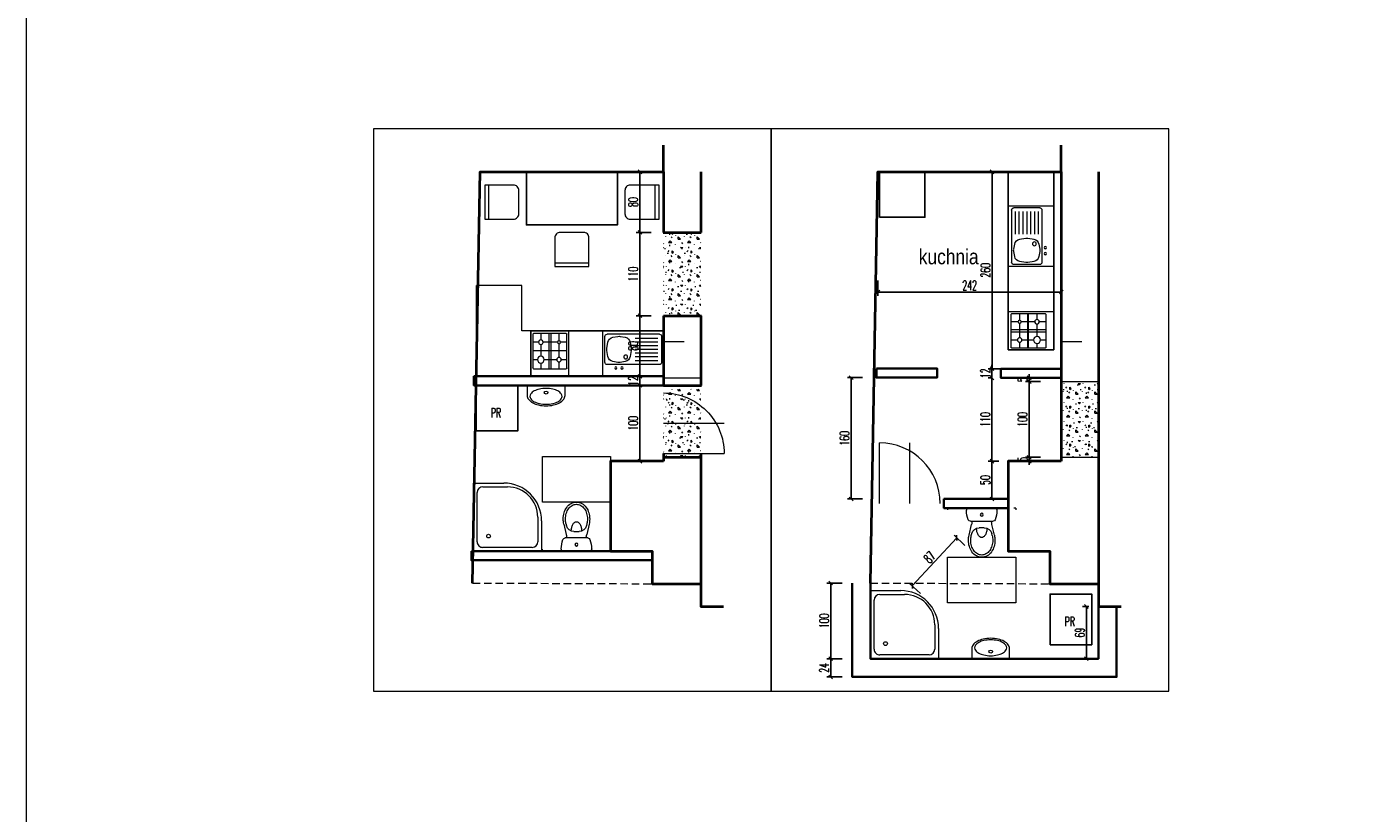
# Model space of a CAD drawing. Extents: x 33706 to 249013, y -74890 to 17912.
# Tile 36 of 175: x 65165 to 66911, y 14816 to 15856. Entities that reach past the tile are written whole.
import ezdxf
from ezdxf.lldxf.tags import DXFTag

# ---------------------------------------------------------------- set-up
doc = ezdxf.new("R2010")
doc.units = 0
doc.header["$MEASUREMENT"] = 0
doc.linetypes.add('1.0_0.5', pattern=[1.5, 1, -0.5])
doc.layers.add('__LT_konstrukcja', color=12, linetype='Continuous')
for name, color, linetype, lineweight in [('_stolarka', 1, 'Continuous', 13), ('A-ARM', 1, 'Continuous', 15), ('A-MEB', 150, 'Continuous', 15), ('wymiar', 3, 'Continuous', 13)]:
    doc.layers.add(name, color=color, linetype=linetype, lineweight=lineweight)
doc.styles.add('Arial narrow', font='ARIALN.TTF')
doc.styles.add('SIMPLEX', font='SIMPLEX.shx', dxfattribs={"width": 0.6})
tags = doc.linetypes.add('HIDDEN', pattern=[0.375, 0.25, -0.125]).pattern_tags.tags
tags[6:7] = [DXFTag(74, 4), DXFTag(75, 0), DXFTag(340, '0'), DXFTag(46, 1.0), DXFTag(50, 0.0), DXFTag(44, 0.0), DXFTag(45, 0.0)]
tags[4:5] = [DXFTag(74, 4), DXFTag(75, 0), DXFTag(340, '0'), DXFTag(46, 1.0), DXFTag(50, 0.0), DXFTag(44, 0.0), DXFTag(45, 0.0)]
doc.dimstyles.new('1-50 cm', dxfattribs={"dimscale": 0.5, "dimtxt": 25, "dimasz": 10, "dimexe": 10, "dimexo": 25, "dimgap": 5, "dimtad": 1, "dimdec": 0, "dimdsep": 46, "dimtxsty": 'SIMPLEX', "dimblk": 'OBLIQUE', "dimcen": 0, "dimadec": 1, "dimazin": 0, "dimtfac": 0.028571, "dimtdec": 1, "dimtix": 1, "dimtmove": 1, "dimatfit": 2, "dimldrblk": 'DOT', "dimfxl": 30, "dimfxlon": 1, "dimtolj": 1, "dimlwe": -1, "dimarcsym": 0})
pattern_1 = [(0, (0, 1000), (25, 25), [3.125, -21.875]), (90, (0, 1000), (-25, 25), [3.125, -21.875]), (135, (3.125, 1000), (-25, 0), [4.4194175, -30.9359225]), (0, (3.125, 1014.062), (25, 25), [3.125, -21.875]), (45, (4.688, 1012.5), (0, 25), [2.2097075, -33.14563]), (135, (4.688, 1012.5), (-25, 0), [2.2097075, -33.14563]), (0, (12.5, 1020.312), (25, 25), [4.4194175, -20.5805825]), (45, (12.5, 1020.312), (0, 25), [3.125, -32.23034]), (135, (16.92, 1020.312), (-25, 0), [3.125, -32.23034]), (90, (17.188, 1006.25), (-25, 25), [3.125, -21.875]), (45, (17.188, 1006.25), (0, 25), [2.2097075, -33.14563]), (135, (18.75, 1007.812), (-25, 0), [2.2097075, -33.14563]), (0, (3.125, 1006.25), (25, 25), [1.5625, -20.9375]), (0, (21.875, 1012.5), (25, 25), [1.5625, -20.9375]), (90, (14.062, 1015.625), (-25, 25), [1.5625, -20.9375]), (135, (17.188, 1001.562), (-25, 0), [2.2097075, -33.14563]), (135, (6.25, 1018.75), (-25, 0), [2.2097075, -33.14563]), (45, (11.719, 1008.203), (0, 25), [2.2097075, -33.14563]), (90, (8.594, 1003.125), (-25, 25), [0.390625, -24.609375]), (90, (9.766, 1013.672), (-25, 25), [0.390625, -24.609375]), (90, (21.484, 1017.969), (-25, 25), [0.390625, -24.609375]), (90, (21.875, 1004.688), (-25, 25), [0.390625, -24.609375])]

# ---------------------------------------------------------------- blocks, each defined once
blk = doc.blocks.new('_OBLIQUE')
at = {"color": 0, "linetype": 'ByBlock', "lineweight": -2}
for p, q in [((-0.5, -0.5), (0.5, 0.5)), ((0, 0), (0, 0))]:
    blk.add_line(p, q, dxfattribs=at)
blk = doc.blocks.new('*D10703')
at = {"layer": '__LT_konstrukcja', "color": 0, "ltscale": 50}
for p, q in [((66503.4, 15386.8), (66483.4, 15386.8)), ((66503.4, 15286.8), (66483.4, 15286.8))]:
    blk.add_line(p, q, dxfattribs=at)
at = {"layer": '__LT_konstrukcja', "color": 0, "lineweight": -2, "ltscale": 50}
blk.add_line((66488.4, 15286.8), (66488.4, 15386.8), dxfattribs=at)
at = {"layer": 'DEFPOINTS', "color": 0, "lineweight": 18, "ltscale": 50}
for p in [(66488.4, 15386.8), (66530.8, 15386.8), (66530.8, 15286.8)]:
    blk.add_point(p, dxfattribs=at)
at = {"layer": '__LT_konstrukcja', "color": 0, "lineweight": -2, "ltscale": 50, "xscale": 5, "yscale": 5, "zscale": 5}
for p, rotation in [((66488.4, 15386.8), 90), ((66488.4, 15286.8), 270)]:
    blk.add_blockref('_OBLIQUE', p, dxfattribs=dict(at, rotation=rotation))
at = {"layer": '__LT_konstrukcja', "color": 0, "lineweight": 18, "ltscale": 50, "insert": (66479.6, 15336.8), "char_height": 12.5, "attachment_point": 5, "rotation": 90, "style": 'SIMPLEX'}
blk.add_mtext('\\A1;100', dxfattribs=at)
blk = doc.blocks.new('_Dot')
at = {"color": 0, "lineweight": -2}
blk.add_line((-0.5, 0), (-1, 0), dxfattribs=at)
at = {"color": 0, "const_width": 0.5}
blk.add_lwpolyline([(-0.25, 0, 1), (0.25, 0, 1)], format="xyb", close=True, dxfattribs=at)
blk = doc.blocks.new('dr100_uniwersalne')
at = {"layer": '_stolarka', "color": 0, "linetype": 'ByBlock', "ltscale": 50}
blk.add_line((50, 0), (50, 100), dxfattribs=at)
blk.add_lwpolyline([(0, 0), (0, 100)], dxfattribs=at)
blk.add_arc((0, 0), 100, 0, 90, dxfattribs=at)
blk = doc.blocks.new('wc')
at = {"layer": 'A-ARM', "color": 0}
for p, q in [((-16.7, 35.7), (-13.5, 21.9)), ((-13.8, 36.4), (-13.2, 33.7)), ((13.8, 36.4), (13.2, 33.7)), ((16.7, 35.7), (13.5, 21.9)), ((-15, 17.5), (15, 17.5)), ((3.4, 26), (-3.4, 26)), ((17.1, 0), (-17.1, 0))]:
    blk.add_line(p, q, dxfattribs=at)
at = {"layer": 'A-ARM', "color": 0, "linetype": 'HIDDEN', "lineweight": 13, "ltscale": 50}
blk.add_lwpolyline([(45, 65), (45, 125), (-45, 125), (-45, 65)], close=True, dxfattribs=at)
at = {"layer": 'A-ARM', "color": 0}
for points in [[(17.5, 42.5, 0.072039), (16.3, 50.8, 0.083339), (12.9, 57.8, 0.106661), (7.1, 63.1, 0.132138), (0, 65, 0.132138), (-7.1, 63.1, 0.106661), (-12.9, 57.8, 0.083339), (-16.3, 50.8, 0.072039), (-17.5, 42.5, 0.05824), (-16.7, 35.7, 0.083339)], [(14.5, 42.5, 0.072039), (13.4, 50, 0.083339), (10.5, 56, 0.106661), (5.6, 60.5, 0.132138), (0, 62, 0.132138), (-5.6, 60.5, 0.106661), (-10.5, 56, 0.083339), (-13.4, 50, 0.072039), (-14.5, 42.5, 0.05824), (-13.8, 36.4, 0.05824)], [(6.8, 26.6, 0.047502), (6.3, 31.2, 0.067446), (4.8, 35.2, 0.105232), (2.3, 38.2, 0.168531), (0, 39, 0.168531), (-2.3, 38.2, 0.105232), (-4.8, 35.2, 0.067446), (-6.3, 31.2, 0.047502), (-6.8, 26.6, 0.053598)], [(13.8, 36.4, 0.05824), (14.5, 42.5, 0.05824)], [(16.7, 35.7, 0.05824), (17.5, 42.5, 0.072039)]]:
    blk.add_lwpolyline(points, format="xyb", dxfattribs=at)
at = {"layer": 'A-ARM', "color": 0, "linetype": 'HIDDEN', "lineweight": 13, "ltscale": 50}
for points in [[(-45, 0), (-45, 2.5)], [(-42.5, 0), (-45, 0)], [(45, 0), (42.5, 0)], [(45, 0), (45, 2.5)]]:
    blk.add_lwpolyline(points, dxfattribs=at)
at = {"layer": 'A-ARM', "color": 0}
blk.add_circle((0, 8.8), 1.96, dxfattribs=at)
for centre, radius, start, end in [((-15, 14.5), 3, 90, 159.6583), ((-33, 17.4), 20, 0.3283, 13.0047), ((-3.4, 36), 10, 193.0047, 270), ((3.4, 36), 10, 270, 346.9953), ((33, 17.4), 20, 166.9953, 179.6717), ((15, 14.5), 3, 20.3417, 90), ((16.9, 2.7), 37, 159.6583, 179.4624), ((-17.1, 3), 3, 179.4624, 270), ((17.1, 3), 3, 270, 0.5376), ((-16.9, 2.7), 37, 0.5376, 20.3417)]:
    blk.add_arc(centre, radius, start, end, dxfattribs=at)
blk = doc.blocks.new('_arm_brodzik owal 90')
at = {"layer": 'A-ARM', "color": 0}
for p, q in [((-40, 90), (0, 90)), ((0, 90), (0, 0)), ((-45, 85), (-12.5, 85)), ((-5, 77.5), (-5, 12.5)), ((-90, 0), (-90, 40)), ((-85, 12.5), (-85, 45)), ((0, 0), (-90, 0)), ((-12.5, 5), (-77.5, 5))]:
    blk.add_line(p, q, dxfattribs=at)
blk.add_circle((-20, 20), 2.5, dxfattribs=at)
for centre, radius, start, end in [((-40, 40), 50, 90, 180), ((-45, 45), 40, 90, 180), ((-12.5, 77.5), 7.5, 0, 90), ((-77.5, 12.5), 7.5, 180, 270), ((-12.5, 12.5), 7.5, 270, 0)]:
    blk.add_arc(centre, radius, start, end, dxfattribs=at)
blk = doc.blocks.new('_arm_umywalka')
at = {"layer": 'A-ARM', "color": 0}
for p, q in [((-20, 13.5), (-20, 0)), ((-20, 0), (20, 0)), ((20, 0), (20, 13.5))]:
    blk.add_line(p, q, dxfattribs=at)
blk.add_lwpolyline([(20, 13.5, 0.138474), (18.6, 18.4, 0.107069), (14.1, 23, 0.080452), (8, 25.9, 0.068264), (0, 27, 0.068264), (-8, 25.9, 0.080452), (-14.1, 23, 0.107069), (-18.6, 18.4, 0.138474), (-20, 13.5, 0.138474)], format="xyb", dxfattribs=at)
blk.add_lwpolyline([(-17, 14.5, 0.138474), (-16.1, 11.2, 0.107069), (-12.5, 7.4, 0.080452), (-7.1, 5, 0.068264), (0, 4, 0.068264), (7.1, 5, 0.080452), (12.5, 7.4, 0.107069), (16.1, 11.2, 0.138474), (17, 14.5, 0.138474), (16.1, 17.8, 0.107069), (12.5, 21.6, 0.080452), (7.1, 24, 0.068264), (0, 25, 0.068264), (-7.1, 24, 0.080452), (-12.5, 21.6, 0.107069), (-16.1, 17.8, 0.138474)], format="xyb", close=True, dxfattribs=at)
blk.add_circle((0, 9.5), 2, dxfattribs=at)
blk = doc.blocks.new('*D10689')
at = {"layer": '__LT_konstrukcja', "color": 0, "lineweight": -2, "ltscale": 50}
blk.add_line((66392.8, 15180.6), (66334.1, 15116.9), dxfattribs=at)
at = {"layer": '__LT_konstrukcja', "color": 0, "ltscale": 50}
for p, q in [((66403.7, 15170.5), (66389.2, 15183.9)), ((66345, 15106.8), (66330.4, 15120.3))]:
    blk.add_line(p, q, dxfattribs=at)
at = {"layer": 'DEFPOINTS', "color": 0, "lineweight": 18, "ltscale": 50}
for p in [(66412.9, 15162), (66334.1, 15116.9), (66354.2, 15098.4)]:
    blk.add_point(p, dxfattribs=at)
at = {"layer": '__LT_konstrukcja', "color": 0, "lineweight": -2, "ltscale": 50, "xscale": 5, "yscale": 5, "zscale": 5}
for p, rotation in [((66392.8, 15180.6), 47.2959711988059), ((66334.1, 15116.9), 227.2959711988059)]:
    blk.add_blockref('_OBLIQUE', p, dxfattribs=dict(at, rotation=rotation))
at = {"layer": '__LT_konstrukcja', "color": 0, "lineweight": 18, "ltscale": 50, "insert": (66357, 15154.7), "char_height": 12.5, "attachment_point": 5, "rotation": 47.296, "style": 'SIMPLEX'}
blk.add_mtext('\\A1;87', dxfattribs=at)
blk = doc.blocks.new('*D10691')
at = {"layer": '__LT_konstrukcja', "color": 0, "ltscale": 50}
for p, q in [((66241.5, 15120.8), (66221.5, 15120.8)), ((66241.5, 15020.8), (66221.5, 15020.8))]:
    blk.add_line(p, q, dxfattribs=at)
at = {"layer": '__LT_konstrukcja', "color": 0, "lineweight": -2, "ltscale": 50}
blk.add_line((66226.5, 15120.8), (66226.5, 15020.8), dxfattribs=at)
at = {"layer": 'DEFPOINTS', "color": 0, "lineweight": 18, "ltscale": 50}
for p in [(66278.8, 15120.8), (66226.5, 15020.8), (66278.8, 15020.8)]:
    blk.add_point(p, dxfattribs=at)
at = {"layer": '__LT_konstrukcja', "color": 0, "lineweight": -2, "ltscale": 50, "xscale": 5, "yscale": 5, "zscale": 5}
for p, rotation in [((66226.5, 15120.8), 90.00001125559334), ((66226.5, 15020.8), 270.0000112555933)]:
    blk.add_blockref('_OBLIQUE', p, dxfattribs=dict(at, rotation=rotation))
at = {"layer": '__LT_konstrukcja', "color": 0, "lineweight": 18, "ltscale": 50, "insert": (66217.7, 15070.8), "char_height": 12.5, "attachment_point": 5, "rotation": 90, "style": 'SIMPLEX'}
blk.add_mtext('\\A1;100', dxfattribs=at)
blk = doc.blocks.new('*D10692')
at = {"layer": '__LT_konstrukcja', "color": 0, "ltscale": 50}
for p, q in [((66567.3, 15089.8), (66559, 15089.8)), ((66567.3, 15020.8), (66559, 15020.8))]:
    blk.add_line(p, q, dxfattribs=at)
at = {"layer": '__LT_konstrukcja', "color": 0, "lineweight": -2, "ltscale": 50}
blk.add_line((66564, 15089.8), (66564, 15020.8), dxfattribs=at)
at = {"layer": 'DEFPOINTS', "color": 0, "lineweight": 18, "ltscale": 50}
for p in [(66579.8, 15089.8), (66564, 15020.8), (66579.8, 15020.8)]:
    blk.add_point(p, dxfattribs=at)
at = {"layer": '__LT_konstrukcja', "color": 0, "lineweight": -2, "ltscale": 50, "xscale": 5, "yscale": 5, "zscale": 5}
for p, rotation in [((66564, 15089.8), 90), ((66564, 15020.8), 270)]:
    blk.add_blockref('_OBLIQUE', p, dxfattribs=dict(at, rotation=rotation))
at = {"layer": '__LT_konstrukcja', "color": 0, "lineweight": 18, "ltscale": 50, "insert": (66555.2, 15055.3), "char_height": 12.5, "attachment_point": 5, "rotation": 90, "style": 'SIMPLEX'}
blk.add_mtext('\\A1;69', dxfattribs=at)
blk = doc.blocks.new('*D10702')
at = {"layer": '__LT_konstrukcja', "color": 0, "ltscale": 50}
for p, q in [((66503.4, 15286.8), (66483.4, 15286.8)), ((66503.4, 15281.8), (66483.4, 15281.8))]:
    blk.add_line(p, q, dxfattribs=at)
at = {"layer": '__LT_konstrukcja', "color": 0, "lineweight": -2, "ltscale": 50}
for p, q in [((66488.4, 15286.8), (66488.4, 15291.8)), ((66488.4, 15281.8), (66488.4, 15286.8)), ((66488.4, 15281.8), (66488.4, 15276.8))]:
    blk.add_line(p, q, dxfattribs=at)
at = {"layer": 'DEFPOINTS', "color": 0, "lineweight": 18, "ltscale": 50}
for p in [(66488.4, 15286.8), (66530.8, 15286.8), (66530.8, 15281.8)]:
    blk.add_point(p, dxfattribs=at)
at = {"layer": '__LT_konstrukcja', "color": 0, "lineweight": -2, "ltscale": 50, "xscale": 5, "yscale": 5, "zscale": 5}
for p, rotation in [((66488.4, 15286.8), 270), ((66488.4, 15281.8), 90)]:
    blk.add_blockref('_OBLIQUE', p, dxfattribs=dict(at, rotation=rotation))
at = {"layer": '__LT_konstrukcja', "color": 0, "lineweight": 18, "ltscale": 50, "insert": (66479.6, 15284.3), "char_height": 12.5, "attachment_point": 5, "rotation": 90, "style": 'SIMPLEX'}
blk.add_mtext('\\A1;5', dxfattribs=at)
blk = doc.blocks.new('_arm_kuchenka')
at = {"layer": 'A-ARM'}
for p, q in [((0, 60), (50, 60)), ((0, 0), (0, 60)), ((2.5, 11), (2.5, 55.5)), ((3.5, 56.5), (46.5, 56.5)), ((13, 47), (13, 56.5)), ((23.5, 10), (23.5, 56.5)), ((26.5, 56.5), (26.5, 10)), ((37, 56.5), (37, 48)), ((47.5, 55.5), (47.5, 11)), ((50, 60), (50, 5)), ((2.5, 45), (11, 45)), ((13, 25), (13, 43)), ((15, 45), (34, 45)), ((37, 42), (37, 26.5)), ((40, 45), (47.5, 45)), ((47.5, 34), (2.5, 34)), ((2.5, 33.5), (47.5, 33.5)), ((10, 22), (2.5, 22)), ((13, 10), (13, 19)), ((32.5, 22), (16, 22)), ((37, 17.5), (37, 10)), ((47.5, 22), (41.5, 22)), ((50, 0), (0, 0)), ((46.5, 10), (3.5, 10)), ((50, 5), (50, 0)), ((50, 5), (50, 5))]:
    blk.add_line(p, q, dxfattribs=at)
for centre, radius in [((13, 45), 2), ((37, 45), 3), ((13, 22), 3), ((37, 22), 4.5)]:
    blk.add_circle(centre, radius, dxfattribs=at)
for centre, start, end in [((3.5, 55.5), 90, 180), ((46.5, 55.5), 0, 90), ((3.5, 11), 180, 270), ((46.5, 11), 270, 0)]:
    blk.add_arc(centre, 1, start, end, dxfattribs=at)
blk = doc.blocks.new('_arm_zlewozmywak 1-kom')
at = {"layer": 'A-ARM'}
for p, q in [((80, 60), (0, 60)), ((0, 60), (0, 0)), ((80, 0), (80, 60)), ((2.5, 41.5), (2.5, 7.5)), ((74.5, 44.5), (5.5, 44.5)), ((19.8, 41.7), (13, 40.5)), ((29.5, 40.5), (22.7, 41.7)), ((72.5, 39.5), (42.5, 39.5)), ((77.5, 41.5), (77.5, 7.5)), ((6.6, 34), (5.2, 25.8)), ((5.2, 23.2), (6.6, 15)), ((37.3, 25.8), (35.9, 34)), ((35.9, 15), (37.3, 23.2)), ((36.2, 32.6), (36.2, 32.6)), ((72.5, 34.5), (42.5, 34.5)), ((72.5, 29.5), (42.5, 29.5)), ((72.5, 24.5), (42.5, 24.5)), ((42.5, 19.5), (72.5, 19.5)), ((0, 0), (80, 0)), ((74.5, 4.5), (5.5, 4.5)), ((13, 8.5), (19.8, 7.3)), ((22.7, 7.3), (29.5, 8.5)), ((42.5, 14.5), (72.5, 14.5)), ((42.5, 9.5), (72.5, 9.5))]:
    blk.add_line(p, q, dxfattribs=at)
for centre, radius in [((17, 49), 1.5), ((25, 49), 1.5), ((30, 34.5), 2.5)]:
    blk.add_circle(centre, radius, dxfattribs=at)
for centre, radius, start, end in [((5.5, 41.5), 3, 90, 180), ((14.5, 32.6), 8, 100.3048, 170.5377), ((21.2, 33.9), 8, 79.6952, 100.3048), ((28, 32.6), 8, 9.4623, 79.6952), ((74.5, 41.5), 3, 0, 90), ((13.1, 24.5), 8, 170.5377, 189.4623), ((28.3, 31.2), 8, 9.4601, 9.4623), ((29.4, 24.5), 8, 350.5377, 9.4623), ((5.5, 7.5), 3, 180, 270), ((14.5, 16.4), 8, 189.4623, 259.6952), ((21.2, 15.1), 8, 259.6952, 280.3048), ((28, 16.4), 8, 280.3048, 350.5377), ((74.5, 7.5), 3, 270, 0)]:
    blk.add_arc(centre, radius, start, end, dxfattribs=at)
blk = doc.blocks.new('*D10693')
at = {"layer": '__LT_konstrukcja', "color": 0, "ltscale": 50}
for p, q in [((66454.4, 15663.8), (66434.4, 15663.8)), ((66454.4, 15403.8), (66434.4, 15403.8))]:
    blk.add_line(p, q, dxfattribs=at)
at = {"layer": '__LT_konstrukcja', "color": 0, "lineweight": -2, "ltscale": 50}
blk.add_line((66439.4, 15403.8), (66439.4, 15663.8), dxfattribs=at)
at = {"layer": 'DEFPOINTS', "color": 0, "lineweight": 18, "ltscale": 50}
for p in [(66439.4, 15663.8), (66530.8, 15663.8), (66530.8, 15403.8)]:
    blk.add_point(p, dxfattribs=at)
at = {"layer": '__LT_konstrukcja', "color": 0, "lineweight": -2, "ltscale": 50, "xscale": 5, "yscale": 5, "zscale": 5}
for p, rotation in [((66439.4, 15663.8), 90), ((66439.4, 15403.8), 270)]:
    blk.add_blockref('_OBLIQUE', p, dxfattribs=dict(at, rotation=rotation))
at = {"layer": '__LT_konstrukcja', "color": 0, "lineweight": 18, "ltscale": 50, "insert": (66430.7, 15533.8), "char_height": 12.5, "attachment_point": 5, "rotation": 90, "style": 'SIMPLEX'}
blk.add_mtext('\\A1;260', dxfattribs=at)
blk = doc.blocks.new('*D10694')
at = {"layer": '__LT_konstrukcja', "color": 0, "ltscale": 50}
for p, q in [((66288.8, 15520.1), (66288.8, 15500.1)), ((66530.8, 15520.1), (66530.8, 15500.1))]:
    blk.add_line(p, q, dxfattribs=at)
at = {"layer": '__LT_konstrukcja', "color": 0, "lineweight": -2, "ltscale": 50}
blk.add_line((66288.8, 15505.1), (66530.8, 15505.1), dxfattribs=at)
at = {"layer": 'DEFPOINTS', "color": 0, "lineweight": 18, "ltscale": 50}
for p in [(66288.8, 15663.8), (66530.8, 15663.8), (66530.8, 15505.1)]:
    blk.add_point(p, dxfattribs=at)
at = {"layer": '__LT_konstrukcja', "color": 0, "lineweight": -2, "ltscale": 50, "xscale": 5, "yscale": 5, "zscale": 5, "rotation": 180}
blk.add_blockref('_OBLIQUE', (66288.8, 15505.1), dxfattribs=at)
at = {"layer": '__LT_konstrukcja', "color": 0, "lineweight": -2, "ltscale": 50, "xscale": 5, "yscale": 5, "zscale": 5}
blk.add_blockref('_OBLIQUE', (66530.8, 15505.1), dxfattribs=at)
at = {"layer": '__LT_konstrukcja', "color": 0, "lineweight": 18, "ltscale": 50, "insert": (66409.8, 15513.9), "char_height": 12.5, "attachment_point": 5, "style": 'SIMPLEX'}
blk.add_mtext('\\A1;242', dxfattribs=at)
blk = doc.blocks.new('*D10704')
at = {"layer": '__LT_konstrukcja', "color": 0, "ltscale": 50}
for p, q in [((66503.4, 15391.8), (66483.4, 15391.8)), ((66503.4, 15386.8), (66483.4, 15386.8))]:
    blk.add_line(p, q, dxfattribs=at)
at = {"layer": '__LT_konstrukcja', "color": 0, "lineweight": -2, "ltscale": 50}
for p, q in [((66488.4, 15391.8), (66488.4, 15396.8)), ((66488.4, 15386.8), (66488.4, 15391.8)), ((66488.4, 15386.8), (66488.4, 15381.8))]:
    blk.add_line(p, q, dxfattribs=at)
at = {"layer": 'DEFPOINTS', "color": 0, "lineweight": 18, "ltscale": 50}
for p in [(66488.4, 15391.8), (66530.8, 15391.8), (66530.8, 15386.8)]:
    blk.add_point(p, dxfattribs=at)
at = {"layer": '__LT_konstrukcja', "color": 0, "lineweight": -2, "ltscale": 50, "xscale": 5, "yscale": 5, "zscale": 5}
for p, rotation in [((66488.4, 15391.8), 270), ((66488.4, 15386.8), 90)]:
    blk.add_blockref('_OBLIQUE', p, dxfattribs=dict(at, rotation=rotation))
at = {"layer": '__LT_konstrukcja', "color": 0, "lineweight": 18, "ltscale": 50, "insert": (66479.6, 15389.3), "char_height": 12.5, "attachment_point": 5, "rotation": 90, "style": 'SIMPLEX'}
blk.add_mtext('\\A1;5', dxfattribs=at)
blk = doc.blocks.new('krzesło')
at = {"layer": 'A-MEB', "linetype": 'Continuous'}
blk.add_line((22.5, 40), (-22.5, 40), dxfattribs=at)
blk.add_lwpolyline([(-22.5, 7, 0.414214), (-15.5, 0), (15.5, 0, 0.414214), (22.5, 7), (22.5, 45), (-22.5, 45)], format="xyb", close=True, dxfattribs=at)
blk = doc.blocks.new('*D10706')
at = {"layer": '__LT_konstrukcja', "color": 0, "ltscale": 50}
for p, q in [((65989.6, 15663.8), (65969.6, 15663.8)), ((65989.6, 15583.8), (65969.6, 15583.8))]:
    blk.add_line(p, q, dxfattribs=at)
at = {"layer": '__LT_konstrukcja', "color": 0, "lineweight": -2, "ltscale": 50}
blk.add_line((65974.6, 15663.8), (65974.6, 15583.8), dxfattribs=at)
at = {"layer": 'DEFPOINTS', "color": 0, "lineweight": 18, "ltscale": 50}
for p in [(66005.8, 15663.8), (65974.6, 15583.8), (66005.8, 15583.8)]:
    blk.add_point(p, dxfattribs=at)
at = {"layer": '__LT_konstrukcja', "color": 0, "lineweight": -2, "ltscale": 50, "xscale": 5, "yscale": 5, "zscale": 5}
for p, rotation in [((65974.6, 15663.8), 90), ((65974.6, 15583.8), 270)]:
    blk.add_blockref('_OBLIQUE', p, dxfattribs=dict(at, rotation=rotation))
at = {"layer": '__LT_konstrukcja', "color": 0, "lineweight": 18, "ltscale": 50, "insert": (65965.8, 15623.8), "char_height": 12.5, "attachment_point": 5, "rotation": 90, "style": 'SIMPLEX'}
blk.add_mtext('\\A1;80', dxfattribs=at)
blk = doc.blocks.new('*D10707')
at = {"layer": '__LT_konstrukcja', "color": 0, "ltscale": 50}
for p, q in [((65989.6, 15583.8), (65969.6, 15583.8)), ((65989.6, 15473.8), (65969.6, 15473.8))]:
    blk.add_line(p, q, dxfattribs=at)
at = {"layer": '__LT_konstrukcja', "color": 0, "lineweight": -2, "ltscale": 50}
blk.add_line((65974.6, 15583.8), (65974.6, 15473.8), dxfattribs=at)
at = {"layer": 'DEFPOINTS', "color": 0, "lineweight": 18, "ltscale": 50}
for p in [(66005.8, 15583.8), (65974.6, 15473.8), (66005.8, 15473.8)]:
    blk.add_point(p, dxfattribs=at)
at = {"layer": '__LT_konstrukcja', "color": 0, "lineweight": -2, "ltscale": 50, "xscale": 5, "yscale": 5, "zscale": 5}
for p, rotation in [((65974.6, 15583.8), 90), ((65974.6, 15473.8), 270)]:
    blk.add_blockref('_OBLIQUE', p, dxfattribs=dict(at, rotation=rotation))
at = {"layer": '__LT_konstrukcja', "color": 0, "lineweight": 18, "ltscale": 50, "insert": (65965.8, 15528.8), "char_height": 12.5, "attachment_point": 5, "rotation": 90, "style": 'SIMPLEX'}
blk.add_mtext('\\A1;110', dxfattribs=at)
blk = doc.blocks.new('*D10708')
at = {"layer": '__LT_konstrukcja', "color": 0, "ltscale": 50}
for p, q in [((65989.6, 15473.8), (65969.6, 15473.8)), ((65989.6, 15393.8), (65969.6, 15393.8))]:
    blk.add_line(p, q, dxfattribs=at)
at = {"layer": '__LT_konstrukcja', "color": 0, "lineweight": -2, "ltscale": 50}
blk.add_line((65974.6, 15473.8), (65974.6, 15393.8), dxfattribs=at)
at = {"layer": 'DEFPOINTS', "color": 0, "lineweight": 18, "ltscale": 50}
for p in [(66005.8, 15473.8), (65974.6, 15393.8), (66005.8, 15393.8)]:
    blk.add_point(p, dxfattribs=at)
at = {"layer": '__LT_konstrukcja', "color": 0, "lineweight": -2, "ltscale": 50, "xscale": 5, "yscale": 5, "zscale": 5}
for p, rotation in [((65974.6, 15473.8), 90), ((65974.6, 15393.8), 270)]:
    blk.add_blockref('_OBLIQUE', p, dxfattribs=dict(at, rotation=rotation))
at = {"layer": '__LT_konstrukcja', "color": 0, "lineweight": 18, "ltscale": 50, "insert": (65965.8, 15433.8), "char_height": 12.5, "attachment_point": 5, "rotation": 90, "style": 'SIMPLEX'}
blk.add_mtext('\\A1;80', dxfattribs=at)
blk = doc.blocks.new('*D10709')
at = {"layer": '__LT_konstrukcja', "color": 0, "ltscale": 50}
for p, q in [((65989.6, 15393.8), (65969.6, 15393.8)), ((65989.6, 15381.8), (65969.6, 15381.8))]:
    blk.add_line(p, q, dxfattribs=at)
at = {"layer": '__LT_konstrukcja', "color": 0, "lineweight": -2, "ltscale": 50}
for p, q in [((65974.6, 15393.8), (65974.6, 15398.8)), ((65974.6, 15393.8), (65974.6, 15381.8)), ((65974.6, 15381.8), (65974.6, 15376.8))]:
    blk.add_line(p, q, dxfattribs=at)
at = {"layer": 'DEFPOINTS', "color": 0, "lineweight": 18, "ltscale": 50}
for p in [(66005.8, 15393.8), (65974.6, 15381.8), (66005.8, 15381.8)]:
    blk.add_point(p, dxfattribs=at)
at = {"layer": '__LT_konstrukcja', "color": 0, "lineweight": -2, "ltscale": 50, "xscale": 5, "yscale": 5, "zscale": 5}
for p, rotation in [((65974.6, 15393.8), 270), ((65974.6, 15381.8), 90)]:
    blk.add_blockref('_OBLIQUE', p, dxfattribs=dict(at, rotation=rotation))
at = {"layer": '__LT_konstrukcja', "color": 0, "lineweight": 18, "ltscale": 50, "insert": (65965.8, 15387.8), "char_height": 12.5, "attachment_point": 5, "rotation": 90, "style": 'SIMPLEX'}
blk.add_mtext('\\A1;12', dxfattribs=at)
blk = doc.blocks.new('*D10710')
at = {"layer": '__LT_konstrukcja', "color": 0, "ltscale": 50}
for p, q in [((65989.6, 15381.8), (65969.6, 15381.8)), ((65989.6, 15281.8), (65969.6, 15281.8))]:
    blk.add_line(p, q, dxfattribs=at)
at = {"layer": '__LT_konstrukcja', "color": 0, "lineweight": -2, "ltscale": 50}
blk.add_line((65974.6, 15381.8), (65974.6, 15281.8), dxfattribs=at)
at = {"layer": 'DEFPOINTS', "color": 0, "lineweight": 18, "ltscale": 50}
for p in [(66005.8, 15381.8), (65974.6, 15281.8), (66005.8, 15281.8)]:
    blk.add_point(p, dxfattribs=at)
at = {"layer": '__LT_konstrukcja', "color": 0, "lineweight": -2, "ltscale": 50, "xscale": 5, "yscale": 5, "zscale": 5}
for p, rotation in [((65974.6, 15381.8), 90), ((65974.6, 15281.8), 270)]:
    blk.add_blockref('_OBLIQUE', p, dxfattribs=dict(at, rotation=rotation))
at = {"layer": '__LT_konstrukcja', "color": 0, "lineweight": 18, "ltscale": 50, "insert": (65965.8, 15331.8), "char_height": 12.5, "attachment_point": 5, "rotation": 90, "style": 'SIMPLEX'}
blk.add_mtext('\\A1;100', dxfattribs=at)
blk = doc.blocks.new('*D10711')
at = {"layer": '__LT_konstrukcja', "color": 0, "ltscale": 50}
for p, q in [((66241.5, 15020.8), (66221.5, 15020.8)), ((66241.5, 14996.8), (66221.5, 14996.8))]:
    blk.add_line(p, q, dxfattribs=at)
at = {"layer": '__LT_konstrukcja', "color": 0, "lineweight": -2, "ltscale": 50}
blk.add_line((66226.5, 15020.8), (66226.5, 14996.8), dxfattribs=at)
at = {"layer": 'DEFPOINTS', "color": 0, "lineweight": 18, "ltscale": 50}
for p in [(66278.8, 15020.8), (66226.5, 14996.8), (66254.8, 14996.8)]:
    blk.add_point(p, dxfattribs=at)
at = {"layer": '__LT_konstrukcja', "color": 0, "lineweight": -2, "ltscale": 50, "xscale": 5, "yscale": 5, "zscale": 5}
for p, rotation in [((66226.5, 15020.8), 90.00001210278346), ((66226.5, 14996.8), 270.0000121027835)]:
    blk.add_blockref('_OBLIQUE', p, dxfattribs=dict(at, rotation=rotation))
at = {"layer": '__LT_konstrukcja', "color": 0, "lineweight": 18, "ltscale": 50, "insert": (66217.7, 15008.8), "char_height": 12.5, "attachment_point": 5, "rotation": 90, "style": 'SIMPLEX'}
blk.add_mtext('\\A1;24', dxfattribs=at)
blk = doc.blocks.new('*D10712')
at = {"layer": '__LT_konstrukcja', "color": 0, "ltscale": 50}
for p, q in [((66268.4, 15392.1), (66248.4, 15392.1)), ((66268.4, 15231.8), (66248.4, 15231.8))]:
    blk.add_line(p, q, dxfattribs=at)
at = {"layer": '__LT_konstrukcja', "color": 0, "lineweight": -2, "ltscale": 50}
blk.add_line((66253.4, 15392.1), (66253.4, 15231.8), dxfattribs=at)
at = {"layer": 'DEFPOINTS', "color": 0, "lineweight": 18, "ltscale": 50}
for p in [(66366.8, 15392.1), (66253.4, 15231.8), (66375.8, 15231.8)]:
    blk.add_point(p, dxfattribs=at)
at = {"layer": '__LT_konstrukcja', "color": 0, "lineweight": -2, "ltscale": 50, "xscale": 5, "yscale": 5, "zscale": 5}
for p, rotation in [((66253.4, 15392.1), 90), ((66253.4, 15231.8), 270)]:
    blk.add_blockref('_OBLIQUE', p, dxfattribs=dict(at, rotation=rotation))
at = {"layer": '__LT_konstrukcja', "color": 0, "lineweight": 18, "ltscale": 50, "insert": (66244.7, 15311.9), "char_height": 12.5, "attachment_point": 5, "rotation": 90, "style": 'SIMPLEX'}
blk.add_mtext('\\A1;160', dxfattribs=at)
blk = doc.blocks.new('*D10713')
at = {"layer": '__LT_konstrukcja', "color": 0, "ltscale": 50}
for p, q in [((66448.3, 15281.8), (66434.3, 15281.8)), ((66448.3, 15231.8), (66434.3, 15231.8))]:
    blk.add_line(p, q, dxfattribs=at)
at = {"layer": '__LT_konstrukcja', "color": 0, "lineweight": -2, "ltscale": 50}
blk.add_line((66439.3, 15281.8), (66439.3, 15231.8), dxfattribs=at)
at = {"layer": 'DEFPOINTS', "color": 0, "lineweight": 18, "ltscale": 50}
for p in [(66460.8, 15281.8), (66439.3, 15231.8), (66460.8, 15231.8)]:
    blk.add_point(p, dxfattribs=at)
at = {"layer": '__LT_konstrukcja', "color": 0, "lineweight": -2, "ltscale": 50, "xscale": 5, "yscale": 5, "zscale": 5}
for p, rotation in [((66439.3, 15281.8), 90), ((66439.3, 15231.8), 270)]:
    blk.add_blockref('_OBLIQUE', p, dxfattribs=dict(at, rotation=rotation))
at = {"layer": '__LT_konstrukcja', "color": 0, "lineweight": 18, "ltscale": 50, "insert": (66430.6, 15256.8), "char_height": 12.5, "attachment_point": 5, "rotation": 90, "style": 'SIMPLEX'}
blk.add_mtext('\\A1;50', dxfattribs=at)
blk = doc.blocks.new('*D10714')
at = {"layer": '__LT_konstrukcja', "color": 0, "ltscale": 50}
for p, q in [((66439.3, 15391.8), (66434.3, 15391.8)), ((66448.3, 15281.8), (66434.3, 15281.8))]:
    blk.add_line(p, q, dxfattribs=at)
at = {"layer": '__LT_konstrukcja', "color": 0, "lineweight": -2, "ltscale": 50}
blk.add_line((66439.3, 15281.8), (66439.3, 15391.8), dxfattribs=at)
at = {"layer": 'DEFPOINTS', "color": 0, "lineweight": 18, "ltscale": 50}
for p in [(66439.3, 15391.8), (66450.8, 15391.8), (66460.8, 15281.8)]:
    blk.add_point(p, dxfattribs=at)
at = {"layer": '__LT_konstrukcja', "color": 0, "lineweight": -2, "ltscale": 50, "xscale": 5, "yscale": 5, "zscale": 5}
for p, rotation in [((66439.3, 15391.8), 90), ((66439.3, 15281.8), 270)]:
    blk.add_blockref('_OBLIQUE', p, dxfattribs=dict(at, rotation=rotation))
at = {"layer": '__LT_konstrukcja', "color": 0, "lineweight": 18, "ltscale": 50, "insert": (66430.6, 15336.8), "char_height": 12.5, "attachment_point": 5, "rotation": 90, "style": 'SIMPLEX'}
blk.add_mtext('\\A1;110', dxfattribs=at)
blk = doc.blocks.new('*D10715')
at = {"layer": '__LT_konstrukcja', "color": 0, "lineweight": -2, "ltscale": 50}
for p, q in [((66439.3, 15403.8), (66439.3, 15408.8)), ((66439.3, 15391.8), (66439.3, 15403.8)), ((66439.3, 15391.8), (66439.3, 15386.8))]:
    blk.add_line(p, q, dxfattribs=at)
at = {"layer": '__LT_konstrukcja', "color": 0, "ltscale": 50}
for p, q in [((66439.3, 15403.8), (66434.3, 15403.8)), ((66439.3, 15391.8), (66434.3, 15391.8))]:
    blk.add_line(p, q, dxfattribs=at)
at = {"layer": 'DEFPOINTS', "color": 0, "lineweight": 18, "ltscale": 50}
for p in [(66439.3, 15403.8), (66450.8, 15403.8), (66450.8, 15391.8)]:
    blk.add_point(p, dxfattribs=at)
at = {"layer": '__LT_konstrukcja', "color": 0, "lineweight": -2, "ltscale": 50, "xscale": 5, "yscale": 5, "zscale": 5}
for p, rotation in [((66439.3, 15403.8), 270), ((66439.3, 15391.8), 90)]:
    blk.add_blockref('_OBLIQUE', p, dxfattribs=dict(at, rotation=rotation))
at = {"layer": '__LT_konstrukcja', "color": 0, "lineweight": 18, "ltscale": 50, "insert": (66430.6, 15397.8), "char_height": 12.5, "attachment_point": 5, "rotation": 90, "style": 'SIMPLEX'}
blk.add_mtext('\\A1;12', dxfattribs=at)

msp = doc.modelspace()

# ---------------------------------------------------------------- hatches: boundary and pattern name
at = {"layer": '__LT_konstrukcja', "lineweight": 18, "ltscale": 50}
h = msp.add_hatch(dxfattribs=at)
h.set_pattern_fill('CONCRE', color=8, scale=25, style=0)
h.set_pattern_definition(pattern_1)
h.paths.add_polyline_path([(66005.8, 15473.8), (66054.8, 15473.8), (66054.8, 15583.8), (66005.8, 15583.8)])
h = msp.add_hatch(dxfattribs=at)
h.set_pattern_fill('CONCRE', color=8, scale=25, style=0)
h.set_pattern_definition([(0, (0, 995), (25, 25), [3.125, -21.875]), (90, (0, 995), (-25, 25), [3.125, -21.875]), (135, (3.125, 995), (-25, 0), [4.4194175, -30.9359225]), (0, (3.125, 1009.062), (25, 25), [3.125, -21.875]), (45, (4.688, 1007.5), (0, 25), [2.2097075, -33.14563]), (135, (4.688, 1007.5), (-25, 0), [2.2097075, -33.14563]), (0, (12.5, 1015.312), (25, 25), [4.4194175, -20.5805825]), (45, (12.5, 1015.312), (0, 25), [3.125, -32.23034]), (135, (16.92, 1015.312), (-25, 0), [3.125, -32.23034]), (90, (17.188, 1001.25), (-25, 25), [3.125, -21.875]), (45, (17.188, 1001.25), (0, 25), [2.2097075, -33.14563]), (135, (18.75, 1002.812), (-25, 0), [2.2097075, -33.14563]), (0, (3.125, 1001.25), (25, 25), [1.5625, -20.9375]), (0, (21.875, 1007.5), (25, 25), [1.5625, -20.9375]), (90, (14.062, 1010.625), (-25, 25), [1.5625, -20.9375]), (135, (17.188, 996.562), (-25, 0), [2.2097075, -33.14563]), (135, (6.25, 1013.75), (-25, 0), [2.2097075, -33.14563]), (45, (11.719, 1003.203), (0, 25), [2.2097075, -33.14563]), (90, (8.594, 998.125), (-25, 25), [0.390625, -24.609375]), (90, (9.766, 1008.672), (-25, 25), [0.390625, -24.609375]), (90, (21.484, 1012.969), (-25, 25), [0.390625, -24.609375]), (90, (21.875, 999.688), (-25, 25), [0.390625, -24.609375])])
h.paths.add_polyline_path([(66530.8, 15286.8), (66579.8, 15286.8), (66579.8, 15386.8), (66530.8, 15386.8)])
h = msp.add_hatch(dxfattribs=at)
h.set_pattern_fill('CONCRE', color=8, scale=25, style=0)
h.set_pattern_definition(pattern_1)
h.paths.add_polyline_path([(66005.8, 15371.8, -0.166313), (66054.8, 15355), (66054.8, 15331.8), (66005.8, 15331.8)])
h.paths.add_polyline_path([(66005.8, 15291.8), (66054.8, 15291.8), (66054.8, 15331.8), (66005.8, 15331.8)])
h.paths.add_polyline_path([(66005.8, 15371.8, -0.166313), (66054.8, 15355), (66054.8, 15376.8), (66005.8, 15376.8)])
h.paths.add_polyline_path([(66005.8, 15286.8), (66054.8, 15286.8), (66054.8, 15291.8), (66005.8, 15291.8)])

# ---------------------------------------------------------------- linework, layer by layer
for p, q in [((66005.8, 15439.8), (66032.8, 15439.8)), ((66530.8, 15439.8), (66557.8, 15439.8)), ((66005.8, 15391.8), (66055.8, 15391.8)), ((66005.8, 15291.8), (66055.8, 15291.8))]:
    msp.add_line(p, q, dxfattribs=at)
at = {"layer": '__LT_konstrukcja', "color": 8, "lineweight": 18, "ltscale": 50}
for p, q in [((66530.8, 15386.8), (66580.8, 15386.8)), ((66530.8, 15286.8), (66580.8, 15286.8))]:
    msp.add_line(p, q, dxfattribs=at)
at = {"layer": '__LT_konstrukcja', "linetype": '1.0_0.5', "lineweight": 18, "ltscale": 10}
for p, q in [((65753.8, 15120.8), (65990.8, 15119.8)), ((66278.8, 15120.8), (66515.8, 15119.8))]:
    msp.add_line(p, q, dxfattribs=at)
at = {"layer": '__LT_konstrukcja', "lineweight": 18, "ltscale": 50}
for points in [[(65164.8, 17024.8), (68657.8, 17024.8), (68657.8, 12299.5), (65164.8, 12299.5)], [(65622.9, 14977.9), (66147.9, 14977.9), (66147.9, 15720.4), (65622.9, 15720.4)], [(66147.9, 14977.9), (66672.9, 14977.9), (66672.9, 15720.4), (66147.9, 15720.4)]]:
    msp.add_lwpolyline(points, close=True, dxfattribs=at)
for points in [[(66005.8, 15663.8), (66005.8, 15583.8)], [(66530.8, 15663.8), (66530.8, 15439.8)], [(66005.8, 15393.8), (65758.9, 15393.8), (65758.9, 15513.8)], [(65818.9, 15513.8), (65758.9, 15513.8)], [(66005.8, 15453.8), (65818.9, 15453.8), (65818.9, 15513.8)], [(66005.8, 15473.8), (66005.8, 15439.8)]]:
    msp.add_lwpolyline(points, dxfattribs=at)
at = {"layer": 'A-ARM', "lineweight": 25, "ltscale": 50}
for points in [[(65824.8, 15663.8), (65824.8, 15593.8), (65944.8, 15593.8), (65944.8, 15663.8)], [(66290.8, 15603.8), (66350.8, 15603.8), (66350.8, 15663.8), (66290.8, 15663.8)], [(66460.8, 15663.8), (66520.8, 15663.8), (66520.8, 15428.8), (66460.8, 15428.8)], [(66005.8, 15453.8), (66005.8, 15393.8), (65830.8, 15393.8), (65830.8, 15453.8)], [(65758.6, 15321.8), (65813.6, 15321.8), (65813.6, 15381.8), (65758.6, 15381.8)], [(66516.1, 15039.2), (66571.1, 15039.2), (66571.1, 15106.2), (66516.1, 15106.2)]]:
    msp.add_lwpolyline(points, close=True, dxfattribs=at)
at = {"layer": 'wymiar', "lineweight": 40, "ltscale": 50}
for p, q in [((66005.3, 15583.8), (66055.3, 15583.8)), ((66005.8, 15473.8), (66055.8, 15473.8)), ((66005.8, 15381.8), (66055.8, 15381.8)), ((66005.8, 15286.8), (66055.8, 15286.8))]:
    msp.add_line(p, q, dxfattribs=at)
for points in [[(65753.8, 15120.8), (65763.8, 15663.8), (66005.8, 15663.8), (66005.8, 15698.8)], [(66278.8, 15120.8), (66288.8, 15663.8), (66530.8, 15663.8), (66530.8, 15698.8)], [(66005.8, 15663.8), (66005.8, 15583.8)], [(66054.8, 15663.8), (66054.8, 15583.8)], [(66530.8, 15663.8), (66530.8, 15281.8)], [(66579.8, 15663.8), (66579.8, 15119.8)], [(66005.8, 15473.8), (66005.8, 15381.8)], [(66054.8, 15473.8), (66054.8, 15381.8)], [(66005.8, 15281.8), (65935.8, 15281.8), (65935.8, 15162.8), (65990.8, 15162.8), (65990.8, 15119.8), (66054.8, 15119.8), (66054.8, 15089.8), (66084.8, 15089.8)], [(66005.8, 15291.8), (66005.8, 15281.8)], [(66054.8, 15291.8), (66054.8, 15119.8)], [(66530.8, 15281.8), (66460.8, 15281.8), (66460.8, 15162.8), (66515.8, 15162.8), (66515.8, 15119.8), (66579.8, 15119.8), (66579.8, 15089.8), (66609.8, 15089.8)]]:
    msp.add_lwpolyline(points, dxfattribs=at)
at = {"layer": 'wymiar', "color": 12, "lineweight": 35, "ltscale": 50}
for points in [[(66286.8, 15404.1), (66366.8, 15404.1), (66366.8, 15392.1), (66286.8, 15392.1)], [(65755.4, 15393.8), (66005.8, 15393.8), (66005.8, 15381.8), (65755.4, 15381.8)], [(66450.8, 15403.8), (66530.8, 15403.8), (66530.8, 15391.8), (66450.8, 15391.8)], [(66375.8, 15231.8), (66460.8, 15231.8), (66460.8, 15219.8), (66375.8, 15219.8)], [(65752.2, 15162.8), (65990.8, 15162.8), (65990.8, 15150.8), (65752.2, 15150.8)]]:
    msp.add_lwpolyline(points, close=True, dxfattribs=at)
for points in [[(66603.8, 15089.8), (66603.8, 14996.8), (66254.8, 14996.8), (66254.8, 15120.8)], [(66579.8, 15089.8), (66579.8, 15020.8), (66278.8, 15020.8), (66278.8, 15120.8)]]:
    msp.add_lwpolyline(points, dxfattribs=at)

# ---------------------------------------------------------------- block references
at = {"layer": '_stolarka', "lineweight": 35, "yscale": 0.8, "zscale": 0.8}
for p, xscale, rotation in [((66005.8, 15291.8), -0.8, 270.0000000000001), ((66290.9, 15225.8), 0.8, 359.9999999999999)]:
    msp.add_blockref('dr100_uniwersalne', p, dxfattribs=dict(at, xscale=xscale, rotation=rotation))
at = {"layer": 'A-ARM', "lineweight": 25, "ltscale": 50}
for p, rotation in [((65814.8, 15623.8), 89.99999999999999), ((65954.8, 15623.8), 270), ((65884.8, 15583.8), 180)]:
    msp.add_blockref('krzesło', p, dxfattribs=dict(at, rotation=rotation))
at = {"layer": 'A-ARM'}
for name, p, xscale, rotation in [('_arm_zlewozmywak 1-kom', (66460.8, 15538.8), -1, 270.0000000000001), ('_arm_zlewozmywak 1-kom', (65925.8, 15453.8), -1, 180), ('_arm_umywalka', (65850.7, 15381.8), 1.25, 180), ('wc', (65890.8, 15162.8), -1, 359.9999999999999), ('wc', (66425.8, 15219.8), -1, 179.9999999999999)]:
    msp.add_blockref(name, p, dxfattribs=dict(at, xscale=xscale, rotation=rotation))
at = {"layer": 'A-ARM', "lineweight": 18, "ltscale": 50, "xscale": -1}
for p, rotation in [((66520.8, 15478.8), 89.99999999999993), ((65880.8, 15393.8), 359.9999999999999)]:
    msp.add_blockref('_arm_kuchenka', p, dxfattribs=dict(at, rotation=rotation))
at = {"layer": 'A-ARM', "lineweight": 25, "ltscale": 50, "zscale": 0.9, "rotation": 269.9999999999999}
for p in [(65754.8, 15162.8), (66278.8, 15020.8)]:
    msp.add_blockref('_arm_brodzik owal 90', p, dxfattribs=at)
at = {"layer": 'A-ARM', "xscale": 1.25}
msp.add_blockref('_arm_umywalka', (66437.6, 15020.8), dxfattribs=at)

# ---------------------------------------------------------------- texts
at = {"layer": 'A-ARM', "lineweight": 25, "ltscale": 50, "insert": (66342.7, 15561.7), "char_height": 20, "width": 184.332, "attachment_point": 1, "style": 'Arial narrow'}
msp.add_mtext('kuchnia', dxfattribs=at)
at = {"layer": 'A-ARM', "lineweight": 25, "ltscale": 50, "char_height": 12.5, "attachment_point": 5, "style": 'SIMPLEX'}
for insert in [(65784.5, 15345.6), (66541.9, 15070)]:
    msp.add_mtext('{\\A1;PR}', dxfattribs=dict(at, insert=insert))

# ---------------------------------------------------------------- dimensions: what is measured, and where the dimension line sits
at = {"layer": '__LT_konstrukcja', "lineweight": 18, "ltscale": 50}
for base, p1, p2, angle, picture, middle in [((65974.6, 15583.8), (66005.8, 15663.8), (66005.8, 15583.8), 90, '*D10706', (65965.8, 15623.8)), ((65974.6, 15473.8), (66005.8, 15583.8), (66005.8, 15473.8), 90, '*D10707', (65965.8, 15528.8)), ((65974.6, 15393.8), (66005.8, 15473.8), (66005.8, 15393.8), 90, '*D10708', (65965.8, 15433.8)), ((66439.3, 15403.8), (66450.8, 15391.8), (66450.8, 15403.8), 90, '*D10715', (66430.6, 15397.8)), ((65974.6, 15381.8), (66005.8, 15393.8), (66005.8, 15381.8), 90, '*D10709', (65965.8, 15387.8)), ((66253.4, 15231.8), (66366.8, 15392.1), (66375.8, 15231.8), 90, '*D10712', (66244.7, 15311.9)), ((66439.3, 15391.8), (66460.8, 15281.8), (66450.8, 15391.8), 90, '*D10714', (66430.6, 15336.8)), ((66488.4, 15391.8), (66530.8, 15386.8), (66530.8, 15391.8), 90, '*D10704', (66479.6, 15389.3)), ((66488.4, 15386.8), (66530.8, 15286.8), (66530.8, 15386.8), 90, '*D10703', (66479.6, 15336.8)), ((65974.6, 15281.8), (66005.8, 15381.8), (66005.8, 15281.8), 90, '*D10710', (65965.8, 15331.8)), ((66439.3, 15231.8), (66460.8, 15281.8), (66460.8, 15231.8), 90, '*D10713', (66430.6, 15256.8)), ((66488.4, 15286.8), (66530.8, 15281.8), (66530.8, 15286.8), 90, '*D10702', (66479.6, 15284.3)), ((66226.5, 14996.8), (66278.8, 15020.8), (66254.8, 14996.8), 270, '*D10711', (66217.7, 15008.8))]:
    dim = msp.add_linear_dim(base=base, p1=p1, p2=p2, angle=angle, dimstyle='1-50 cm', dxfattribs=at)
    dim.commit()
    dim.dimension.update_dxf_attribs({"geometry": picture, "text_midpoint": middle})
for p1, p2, distance, picture, middle in [((66530.8, 15403.8), (66530.8, 15663.8), 91.4, '*D10693', (66430.7, 15533.8)), ((66288.8, 15663.8), (66530.8, 15663.8), -158.7, '*D10694', (66409.8, 15513.9)), ((66412.9, 15162), (66354.2, 15098.4), -27.3, '*D10689', (66357, 15154.7)), ((66278.8, 15120.8), (66278.8, 15020.8), -52.4, '*D10691', (66217.7, 15070.8)), ((66579.8, 15089.8), (66579.8, 15020.8), -15.8, '*D10692', (66555.2, 15055.3))]:
    dim = msp.add_aligned_dim(p1=p1, p2=p2, distance=distance, dimstyle='1-50 cm', dxfattribs=at)
    dim.commit()
    dim.dimension.update_dxf_attribs({"geometry": picture, "text_midpoint": middle})

doc.saveas('drawing.dxf')
